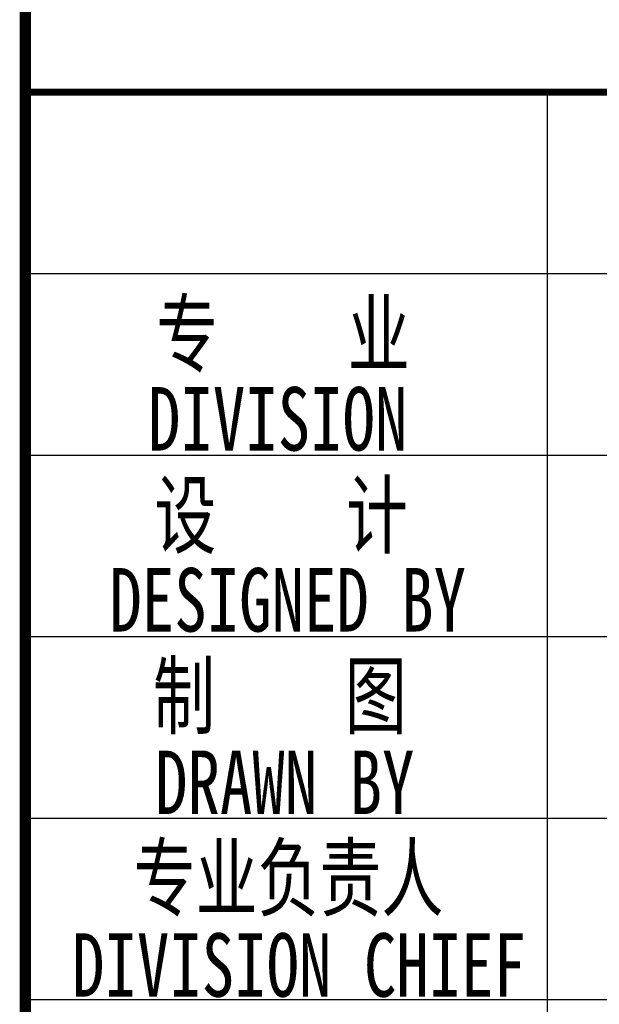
# Model space of a CAD drawing. Extents: x 499396 to 499732, y 3804753 to 3804872.
# Tile 34 of 41: x 499719 to 499724, y 3804779 to 3804788. Entities that reach past the tile are written whole.
import ezdxf
from ezdxf.enums import TextEntityAlignment as Align

# ---------------------------------------------------------------- set-up
doc = ezdxf.new("R2010")
doc.units = 0
doc.layers.get('0').update_dxf_attribs({"linetype": 'CONTINUOUS'})
doc.layers.add('PUB_TITLE', color=4, linetype='CONTINUOUS')
doc.layers.add('TK', color=7, linetype='CONTINUOUS')
doc.styles.add('-宋体', font='txt', dxfattribs={"width": 0.8})

# ---------------------------------------------------------------- blocks, each defined once
blk = doc.blocks.new('wrtgtg')
at = {"layer": 'PUB_TITLE'}
for p, q in [((4504.3, 4748.3), (4504.3, 11158.8)), ((2204.3, 10358.8), (7804.3, 10358.8)), ((2204.3, 9558.8), (7804.3, 9558.8)), ((2204.3, 8758.8), (7804.3, 8758.8)), ((2204.3, 7958.8), (7804.3, 7958.8)), ((2204.3, 7158.8), (7804.3, 7158.8))]:
    blk.add_line(p, q, dxfattribs=at)
for points, const_width in [([(2204.3, -4841.2), (2204.3, 52558.8)], 50), ([(2204.3, 11158.8), (7804.3, 11158.8)], 29.7)]:
    blk.add_lwpolyline(points, dxfattribs=dict(at, const_width=const_width))
at = {"layer": 'TK', "style": '-宋体', "width": 0.75}
for s, p in [('专    业', (3338.9, 10098.8)), ('DIVISION ', (3387.5, 9718.9)), ('设    计', (3331.2, 9298.8)), ('DESIGNED BY', (3360.3, 8921.1)), ('制    图    ', (3611.2, 8502.8)), ('DRAWN BY', (3347.2, 8116.3)), ('专业负责人', (3363.7, 7700.5)), ('DIVISION CHIEF', (3410.1, 7311.3))]:
    blk.add_text(s, height=280, dxfattribs=at).set_placement(p, align=Align.MIDDLE)

msp = doc.modelspace()

# ---------------------------------------------------------------- block references
at = {"xscale": 0.002, "yscale": 0.002, "zscale": 0.002}
msp.add_blockref('wrtgtg', (499714.5114, 3804764.8589), dxfattribs=at)

doc.saveas('drawing.dxf')
